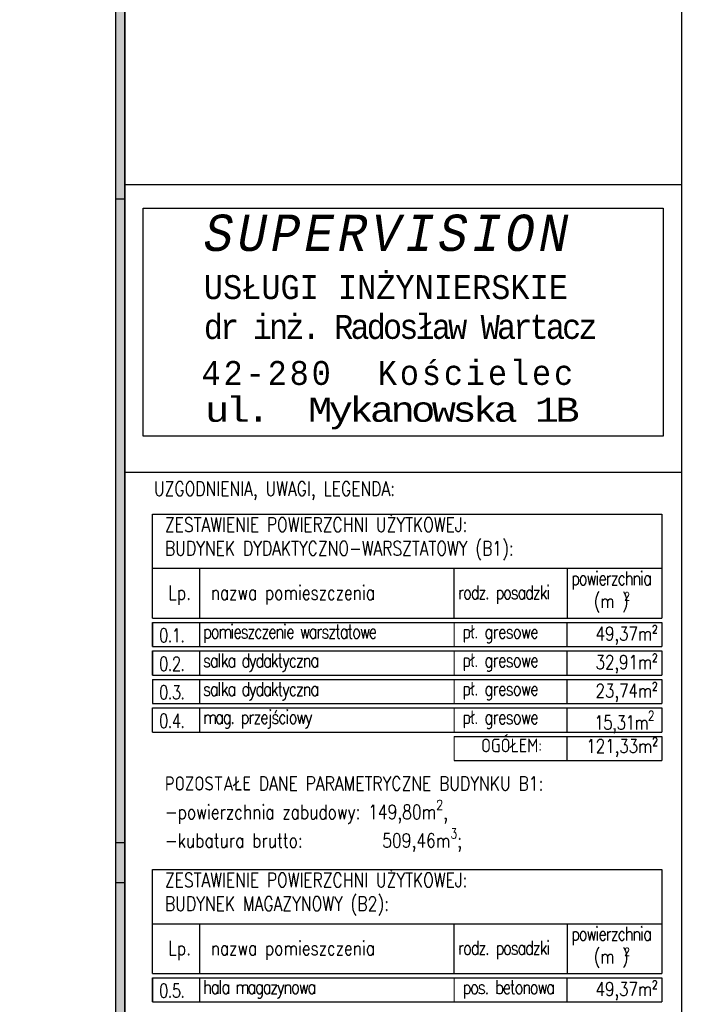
# Model space of a CAD drawing. Header units: millimetres. Extents: x 22865 to 60762, y -18816 to 15611.
# Tile 31 of 256: x 39224 to 40051, y -13472 to -12252. Entities that reach past the tile are written whole.
import ezdxf

# ---------------------------------------------------------------- set-up
doc = ezdxf.new("R2010")
doc.units = ezdxf.units.MM
doc.layers.add('CIENKA', color=1, linetype='Continuous', lineweight=13)
for name, color, linetype in [('Hatch', 8, 'Continuous'), ('OPISY', 6, 'Continuous'), ('OPISY-KONCEPCJA', 6, 'Continuous'), ('RAMKA', 2, 'Continuous'), ('RAMLA', 2, 'Continuous')]:
    doc.layers.add(name, color=color, linetype=linetype)
doc.styles.add('1-100', font='simplex.shx', dxfattribs={"width": 0.8, "height": 15})
doc.styles.add('1-50', font='simplex.shx', dxfattribs={"width": 0.8, "height": 12})
doc.styles.add('1-50mod', font='simplex8.shx', dxfattribs={"width": 0.7, "height": 12})

msp = doc.modelspace()

# ---------------------------------------------------------------- hatches: boundary and pattern name
at = {"layer": 'RAMLA'}
for points in [[(39343.36, -11231.5), (39354.52, -11231.5), (39354.52, -13304.31), (39343.36, -13304.31)], [(39343.36, -12456.5), (39354.52, -12456.5), (39354.52, -14529.31), (39343.36, -14529.31)], [(39343.36, -12474.29), (39354.52, -12474.29), (39354.52, -14547.1), (39343.36, -14547.1)]]:
    msp.add_hatch(color=12, dxfattribs=at).paths.add_polyline_path(points)

# ---------------------------------------------------------------- linework, layer by layer
at = {"layer": 'CIENKA', "color": 2}
for p, q in [((39762.74, -13029), (39762.74, -12999)), ((39762.74, -13064.35), (39762.74, -13034.35)), ((39762.74, -13099.7), (39762.74, -13069.7)), ((39762.74, -13135.05), (39762.74, -13105.05)), ((39762.74, -13170.41), (39762.74, -13140.41)), ((39762.74, -13469.52), (39762.74, -13439.52))]:
    msp.add_line(p, q, dxfattribs=at)
at = {"layer": 'OPISY', "lineweight": 13}
msp.add_line((39362.39, -12812.83), (40044.04, -12812.83), dxfattribs=at)
at = {"layer": 'OPISY'}
msp.add_line((39388.67, -13064.35), (40019.61, -13064.35), dxfattribs=at)
at = {"layer": 'OPISY-KONCEPCJA', "ltscale": 20}
for p, q in [((39354.52, -12456.39), (40044.04, -12456.39)), ((40021.38, -12768.09), (39377.18, -12768.09)), ((39354.52, -12812.83), (40044.04, -12812.83)), ((40044.04, -12996.83), (40044.04, -12996.83)), ((40044.04, -13080.9), (40044.04, -13080.9)), ((40044.04, -13437.36), (40044.04, -13437.36))]:
    msp.add_line(p, q, dxfattribs=at)
msp.add_lwpolyline([(40021.38, -12768.09), (39377.18, -12768.09), (39377.18, -12485.85), (40021.38, -12485.85)], close=True, dxfattribs=at)
at = {"layer": 'RAMKA', "linetype": 'Continuous'}
for p, q in [((39388.67, -12864.77), (40019.61, -12864.77)), ((39388.67, -13305.29), (40019.61, -13305.29))]:
    msp.add_line(p, q, dxfattribs=at)
at = {"layer": 'RAMLA', "color": 12}
for p, q in [((39343.36, -13272.27), (39343.36, -11231.39)), ((39354.52, -13272.27), (39354.52, -11231.39)), ((39343.36, -13321.99), (39343.36, -11249.18)), ((39354.52, -13321.99), (39354.52, -11249.18)), ((39343.36, -14497.27), (39343.36, -12456.39)), ((39354.52, -14497.27), (39354.52, -12456.39)), ((39343.36, -14546.99), (39343.36, -12474.18)), ((39354.52, -14546.99), (39354.52, -12474.18))]:
    msp.add_line(p, q, dxfattribs=at)
at = {"layer": 'RAMLA'}
for p, q in [((39388.67, -12993.64), (39388.67, -12864.77)), ((39388.67, -12932), (40019.61, -12932)), ((39447.16, -12932), (39447.16, -12993.64)), ((39762.74, -12993.64), (39762.74, -12932)), ((39902.5, -12932), (39902.5, -12993.64)), ((39388.67, -12993.64), (40019.61, -12993.64)), ((39388.67, -12999), (39388.67, -13029)), ((39447.16, -12999), (39447.16, -13029)), ((39388.67, -13034.35), (39388.67, -13064.35)), ((39447.16, -13034.35), (39447.16, -13064.35)), ((39388.67, -13069.7), (39388.67, -13099.7)), ((39447.16, -13069.7), (39447.16, -13099.7)), ((39447.16, -13105.05), (39447.16, -13135.05)), ((39762.74, -13140.41), (40019.61, -13140.41)), ((39902.5, -13170.41), (39902.5, -13140.41)), ((39762.74, -13170.41), (40019.61, -13170.41)), ((39388.67, -13434.17), (39388.67, -13305.29)), ((39388.67, -13372.52), (40019.61, -13372.52)), ((39447.16, -13372.52), (39447.16, -13434.17)), ((39762.74, -13434.17), (39762.74, -13372.52)), ((39902.5, -13372.52), (39902.5, -13434.17)), ((39388.67, -13434.17), (40019.61, -13434.17)), ((39388.67, -13439.52), (39388.67, -13469.52)), ((39447.16, -13439.52), (39447.16, -13469.52))]:
    msp.add_line(p, q, dxfattribs=at)
at = {"layer": 'RAMLA', "color": 1}
for p, q in [((39388.67, -13029), (39388.67, -12999)), ((39388.67, -12999), (40019.61, -12999)), ((39902.5, -13029), (39902.5, -12999)), ((39388.67, -13029), (40019.61, -13029)), ((39388.67, -13064.35), (39388.67, -13034.35)), ((39388.67, -13034.35), (40019.61, -13034.35)), ((39902.5, -13064.35), (39902.5, -13034.35)), ((39388.67, -13064.35), (40019.61, -13064.35)), ((39388.67, -13069.7), (40019.61, -13069.7)), ((39902.5, -13099.7), (39902.5, -13069.7)), ((39388.67, -13099.7), (40019.61, -13099.7)), ((39388.67, -13135.05), (39388.67, -13105.05)), ((39388.67, -13105.05), (40019.61, -13105.05)), ((39902.5, -13135.05), (39902.5, -13105.05)), ((39388.67, -13135.05), (40019.61, -13135.05)), ((39388.67, -13469.52), (39388.67, -13439.52)), ((39388.67, -13439.52), (40019.61, -13439.52)), ((39902.5, -13469.52), (39902.5, -13439.52)), ((39388.67, -13469.52), (40019.61, -13469.52))]:
    msp.add_line(p, q, dxfattribs=at)
at = {"layer": 'RAMLA', "color": 2}
msp.add_lwpolyline([(32935.14, -11231.39), (40044.04, -11231.39), (40044.04, -15296.39), (32935.14, -15296.39)], close=True, dxfattribs=at)
at = {"layer": 'RAMLA', "color": 12}
for points in [[(39354.52, -11231.39), (39354.52, -13272.27), (39343.36, -13272.27), (39343.36, -11231.39)], [(39354.52, -12456.39), (39354.52, -14497.27), (39343.36, -14497.27), (39343.36, -12456.39)]]:
    msp.add_lwpolyline(points, dxfattribs=at)
for points in [[(39343.36, -11249.18), (39354.52, -11249.18), (39354.52, -13321.99), (39343.36, -13321.99)], [(39343.36, -12474.18), (39354.52, -12474.18), (39354.52, -14546.99), (39343.36, -14546.99)]]:
    msp.add_lwpolyline(points, close=True, dxfattribs=at)
at = {"layer": 'RAMLA'}
for points in [[(40019.61, -12864.77), (40019.61, -12993.64)], [(40019.61, -13140.41), (40019.61, -13170.41)], [(40019.61, -13305.29), (40019.61, -13434.17)]]:
    msp.add_lwpolyline(points, dxfattribs=at)
at = {"layer": 'RAMLA', "color": 1}
for points in [[(40019.61, -12999), (40019.61, -13029)], [(40019.61, -13034.35), (40019.61, -13064.35)], [(40019.61, -13069.7), (40019.61, -13099.7)], [(40019.61, -13105.05), (40019.61, -13135.05)], [(40019.61, -13439.52), (40019.61, -13469.52)]]:
    msp.add_lwpolyline(points, dxfattribs=at)

# ---------------------------------------------------------------- texts
at = {"layer": 'Hatch', "color": 250, "attachment_point": 1, "style": '1-50mod'}
for s, insert, char_height, width in [('{\\Q1;\\T1.15;\\W0.8;\\fCourier New|b0|i1|c238|p49;\\H1.644395x;SUPERVISION \\P\\Q0;\\T1;\\fCourier New|b0|i0|c238|p49;\\H0.657846x;USŁUGI INŻYNIERSKIE\\P\\T0.8;dr inż. Radosław Wartacz\\W0.7;\\H0.924419x;\\C9;  \\T1;\\C256; }', (39452.45, -12493.67), 27.3657, 819.9161), ('{\\T1.15;\\W0.8;\\fCourier New|b0|i0|c238|p49; 42-280  Kościelec}', (39422.27, -12675.1), 29.6031, 2754.6953), ('{\\T0.85;\\W1;\\fCourier New|b0|i0|c238|p49;ul.  Mykanowska 1B}', (39453.91, -12720.46), 29.9731, 2709.4579)]:
    msp.add_mtext(s, dxfattribs=dict(at, insert=insert, char_height=char_height, width=width))
at = {"layer": 'OPISY', "lineweight": 13, "insert": (39390.58, -12824.51), "char_height": 17.6, "width": 441.099, "attachment_point": 1, "style": '1-50'}
msp.add_mtext('UZGODNIENIA, UWAGI, LEGENDA:', dxfattribs=at)
at = {"layer": 'OPISY', "color": 2, "char_height": 17, "width": 138.086, "attachment_point": 4, "style": '1-100'}
for s, insert in [('{\\T0.9;\\Fsimplex8|c238;0.1.}', (39396.98, -13015.02)), ('{\\T0.9;\\Fsimplex8|c238;0.2.}', (39396.98, -13050.37)), ('{\\T0.9;\\Fsimplex8|c238;0.3.}', (39396.98, -13085.72)), ('{\\T0.9;\\Fsimplex8|c238;0.4.}', (39396.98, -13121.07)), ('{\\T0.9;\\Fsimplex8|c238;0.5.}', (39396.98, -13455.54))]:
    msp.add_mtext(s, dxfattribs=dict(at, insert=insert))
at = {"layer": 'OPISY', "char_height": 17, "width": 339.8861, "attachment_point": 4, "style": '1-100'}
for s, insert in [('{\\T0.9;\\Fsimplex8|c238;pł. gresowe}', (39772.96, -13013.4)), ('{\\T0.9;\\Fsimplex8|c238;pł. gresowe}', (39772.96, -13048.75)), ('{\\T0.9;\\Fsimplex8|c238;pł. gresowe}', (39772.96, -13084.11)), ('{\\T0.9;\\Fsimplex8|c238;pł. gresowe}', (39772.96, -13119.46)), ('{\\T0.85;\\Fsimplex8|c238;pos. betonowa}', (39772.96, -13453.93))]:
    msp.add_mtext(s, dxfattribs=dict(at, insert=insert))
at = {"layer": 'OPISY', "color": 1, "char_height": 17, "style": '1-100'}
for s, insert, width, attachment_point in [('49,37m²', (40014.66, -13015.59), 133.4719, 6), ('32,91m²', (40014.66, -13050.94), 133.4719, 6), ('23,74m²', (40014.66, -13086.3), 133.4719, 6), ('\\A1;{\\T0.95;\\Fsimplex8|c238;15,31m{\\H0.7x;\\S2^ ;}}', (39936.1, -13122.83), 183.8811, 4), ('49,37m²', (40014.66, -13456.12), 133.4719, 6)]:
    msp.add_mtext(s, dxfattribs=dict(at, insert=insert, width=width, attachment_point=attachment_point))
at = {"layer": 'RAMLA'}
for s, insert, char_height, width, attachment_point, style in [('ZESTAWIENIE POWIERZCHNI UŻYTKOWEJ: \\PBUDYNEK DYDAKTYCZNO-WARSZTATOWY (B1):', (39404.27, -12869.09), 17.6, 749.8136, 1, '1-100'), ('{\\T0.85;powierzchnia }\\P   (m )', (39907.45, -12935.8), 17, 260.6937, 1, '1-50'), ('Lp.', (39408.39, -12953.24), 17.915, 560.947, 1, '1-50'), (' nazwa pomieszczenia     ', (39451.4, -12953.43), 17.5, 560.947, 1, '1-50'), ('{\\T0.85;rodz. posadzki}', (39767.17, -12953.33), 17, 260.6937, 1, '1-50'), ('2', (39973.36, -12961.7), 10, 260.6937, 1, '1-50'), ('OGÓŁEM:', (39795.88, -13143.05), 17, 140.8457, 1, '1-50'), ('121,33m²', (40014.91, -13154.97), 17, 133.4719, 6, '1-100'), ('\\A1;POZOSTAŁE DANE PARAMETRYCZNE BUDYNKU B1: \\P-powierzchnia zabudowy: 149,80m{\\H0.7x;\\S2^ ;},\\P-kubatura brutto:^I      509,46m{\\H0.7x;\\S3^ ;};', (39404.27, -13189.87), 17.6, 749.8136, 1, '1-100'), ('ZESTAWIENIE POWIERZCHNI UŻYTKOWEJ: \\PBUDYNEK MAGAZYNOWY (B2):', (39404.27, -13309.62), 17.6, 749.8136, 1, '1-100'), ('{\\T0.85;powierzchnia }\\P   (m )', (39907.45, -13376.33), 17, 260.6937, 1, '1-50'), ('Lp.', (39408.39, -13393.77), 17.915, 560.947, 1, '1-50'), (' nazwa pomieszczenia     ', (39451.4, -13393.96), 17.5, 560.947, 1, '1-50'), ('{\\T0.85;rodz. posadzki}', (39767.17, -13393.86), 17, 260.6937, 1, '1-50'), ('2', (39973.36, -13402.23), 10, 260.6937, 1, '1-50')]:
    msp.add_mtext(s, dxfattribs=dict(at, insert=insert, char_height=char_height, width=width, attachment_point=attachment_point, style=style))
at = {"layer": 'RAMLA', "color": 1, "char_height": 17.5, "width": 560.947, "attachment_point": 1, "style": '1-50'}
for s, insert in [('{\\T0.85;\\H0.9714x;pomieszczenie warsztatowe\\T1;  } ', (39451.4, -13001.85)), ('{\\T0.85;\\H0.9714x;salka dydaktyczn}a', (39451.4, -13037.21)), ('{\\T0.85;\\H0.9714x;salka dydaktyczn}a', (39451.4, -13072.56)), ('{\\T0.85;\\H0.9714x;mag. przejściowy}', (39451.4, -13107.91)), ('{\\T0.85;\\H0.9714x;hala magazynowa\\T1; } ', (39451.4, -13442.38))]:
    msp.add_mtext(s, dxfattribs=dict(at, insert=insert))

doc.saveas('drawing.dxf')
